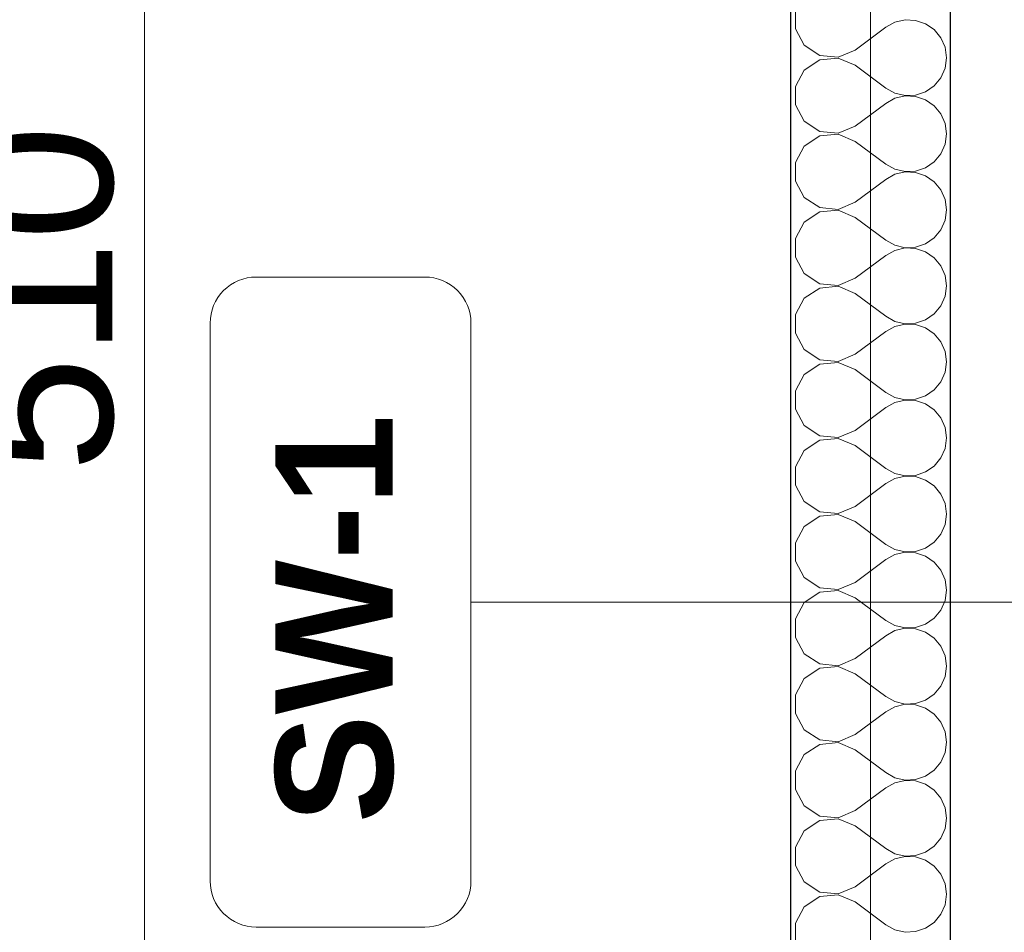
# Model space of a CAD drawing. Header units: millimetres. Extents: x -12989 to 357906, y -50379 to 30884.
# Tile 61 of 256: x 4842 to 5766, y 3464 to 4321. Entities that reach past the tile are written whole.
import ezdxf

# ---------------------------------------------------------------- set-up
doc = ezdxf.new("R2010")
doc.units = ezdxf.units.MM
doc.header["$MEASUREMENT"] = 0
doc.linetypes.add('Wipeout_Contour', pattern=[1000, 0, -1000])
for name, color, linetype, lineweight in [('04-ŚCIANY DZIAŁOWE_Nr_pióra__20', 1, 'Continuous', 13), ('A_OZN_ODNOSNIKI_Nr_pióra__6', 7, 'Continuous', 13), ('A_OZN_ODNOSNIKI_Nr_pióra__85', 7, 'Continuous', 13), ('Nowe_04-ŚCIANY DZIAŁOWE_Nr_pióra__27', 7, 'Continuous', 25), ('Nowe_A_WYM_ZEWNETRZNE_Nr_pióra__1', 7, 'Continuous', 13), ('Nowe_A_WYM_ZEWNETRZNE_Nr_pióra__45', 7, 'Continuous', 15), ('Nowe_A_WYM_ZEWNETRZNE_Nr_pióra__85', 7, 'Continuous', 13)]:
    doc.layers.add(name, color=color, linetype=linetype, lineweight=lineweight)
for name, color, linetype in [('A_OZN_ODNOSNIKI', 7, 'Continuous'), ('Nowe_04-ŚCIANY DZIAŁOWE', 7, 'Continuous'), ('Nowe_A_OZN_STREFY', 7, 'Continuous'), ('Nowe_A_WYM_ZEWNETRZNE', 7, 'Continuous')]:
    doc.layers.add(name, color=color, linetype=linetype)
doc.layers.add('Nowe_04-ŚCIANY DZIAŁOWE_Nr_pióra__174', color=7, linetype='Continuous', lineweight=5, true_color=0x6a6a6a)
doc.styles.add('STYL_AUTOMATYCZNY_3', font='arial.ttf')
doc.styles.add('STYL_AUTOMATYCZNY_4', font='arial.ttf')
doc.linetypes.add('Izolacja przeciwwodna I 01 I WSC', pattern='A,0,[1,PAB.6.3 RZUT PARTERU1.Shx,S=0.396825,R=0,X=0,Y=0],-100,0', length=100)
doc.dimstyles.new('STYL_AUTOMATYCZNY__1', dxfattribs={"dimtxt": 139.999998, "dimasz": 71.25, "dimexe": 0.18, "dimexo": 0.0625, "dimgap": 0, "dimtad": 1, "dimtih": 1, "dimtoh": 1, "dimdec": 0, "dimlfac": 0.1, "dimzin": 0, "dimdsep": 46, "dimtxsty": 'STYL_AUTOMATYCZNY_3', "dimblk": 'ARROWHEAD_6', "dimblk1": 'ARROWHEAD_6', "dimblk2": 'ARROWHEAD_6', "dimcen": 0.09, "dimse1": 1, "dimse2": 1, "dimclrd": 7, "dimclre": 7, "dimclrt": 7, "dimadec": 0, "dimazin": 0, "dimtfac": 1, "dimtdec": 4, "dimtmove": 0, "dimatfit": 3, "dimfxl": 0, "dimtolj": 1, "dimtzin": 0, "dimarcsym": 0})
doc.dimstyles.new('STYL_AUTOMATYCZNY__2', dxfattribs={"dimtxt": 139.999998, "dimasz": 71.25, "dimexe": 0.18, "dimexo": 0.0625, "dimgap": 0, "dimtad": 1, "dimdec": 0, "dimlfac": 0.1, "dimzin": 0, "dimdsep": 46, "dimtxsty": 'STYL_AUTOMATYCZNY_3', "dimblk": 'ARROWHEAD_6', "dimblk1": 'ARROWHEAD_6', "dimblk2": 'ARROWHEAD_6', "dimcen": 0.09, "dimse1": 1, "dimse2": 1, "dimclrd": 7, "dimclre": 7, "dimclrt": 7, "dimadec": 0, "dimazin": 0, "dimtfac": 1, "dimtdec": 4, "dimtmove": 0, "dimatfit": 3, "dimfxl": 0, "dimtolj": 1, "dimtzin": 0, "dimarcsym": 0})
doc.dimstyles.new('STYL_AUTOMATYCZNY__4', dxfattribs={"dimtxt": 139.999998, "dimasz": 71.25, "dimexe": 0.18, "dimexo": 0.0625, "dimgap": 0, "dimtad": 1, "dimdec": 0, "dimlfac": 0.1, "dimzin": 0, "dimdsep": 46, "dimtxsty": 'STYL_AUTOMATYCZNY_3', "dimblk": 'ARROWHEAD_6', "dimblk1": 'ARROWHEAD_6', "dimblk2": 'ARROWHEAD_6', "dimcen": 0.09, "dimse1": 1, "dimse2": 1, "dimclrd": 7, "dimclre": 7, "dimclrt": 7, "dimadec": 0, "dimazin": 0, "dimtfac": 1, "dimtdec": 4, "dimtmove": 2, "dimatfit": 3, "dimfxl": 0, "dimtolj": 1, "dimtzin": 0, "dimarcsym": 0})

# ---------------------------------------------------------------- blocks, each defined once
blk = doc.blocks.new('*X58')
at = {"layer": 'Nowe_04-ŚCIANY DZIAŁOWE_Nr_pióra__174', "color": 251, "linetype": 'Continuous', "lineweight": 5, "true_color": 0x6a6a6a}
for p, q in [((5570.39, 4330.13), (5570.39, 4312.73)), ((5663.65, 4319.05), (5655.02, 4314.29)), ((5673.25, 4321.28), (5663.65, 4319.05)), ((5683.09, 4320.81), (5673.25, 4321.28)), ((5692.43, 4317.66), (5683.09, 4320.81)), ((5700.55, 4312.08), (5692.43, 4317.66)), ((5570.39, 4312.73), (5578.61, 4297.4)), ((5626.45, 4292.86), (5655.02, 4314.29)), ((5706.83, 4304.49), (5700.55, 4312.08)), ((5710.81, 4295.47), (5706.83, 4304.49)), ((5578.61, 4297.4), (5593.09, 4287.77)), ((5610.41, 4286.12), (5626.45, 4292.86)), ((5712.17, 4285.71), (5710.81, 4295.47)), ((5593.09, 4283.66), (5578.61, 4274.03)), ((5593.09, 4287.77), (5610.41, 4286.12)), ((5610.41, 4285.31), (5593.09, 4283.66)), ((5626.45, 4278.57), (5610.41, 4285.31)), ((5710.81, 4275.95), (5712.17, 4285.71)), ((5578.61, 4274.03), (5570.39, 4258.7)), ((5626.45, 4278.57), (5655.02, 4257.14)), ((5706.83, 4266.94), (5710.81, 4275.95)), ((5700.55, 4259.35), (5706.83, 4266.94)), ((5570.39, 4258.7), (5570.39, 4241.3)), ((5655.02, 4257.14), (5663.65, 4252.37)), ((5663.65, 4252.37), (5673.25, 4250.14)), ((5683.09, 4250.62), (5692.43, 4253.77)), ((5692.43, 4253.77), (5700.55, 4259.35)), ((5626.45, 4221.43), (5655.02, 4242.86)), ((5663.65, 4247.63), (5655.02, 4242.86)), ((5673.25, 4249.86), (5663.65, 4247.63)), ((5673.25, 4250.14), (5683.09, 4250.62)), ((5683.09, 4249.38), (5673.25, 4249.86)), ((5692.43, 4246.23), (5683.09, 4249.38)), ((5700.55, 4240.65), (5692.43, 4246.23)), ((5570.39, 4241.3), (5578.61, 4225.97)), ((5706.83, 4233.06), (5700.55, 4240.65)), ((5578.61, 4225.97), (5593.09, 4216.34)), ((5710.81, 4224.05), (5706.83, 4233.06)), ((5712.17, 4214.29), (5710.81, 4224.05)), ((5593.09, 4216.34), (5610.41, 4214.69)), ((5610.41, 4214.69), (5626.45, 4221.43)), ((5593.09, 4212.23), (5578.61, 4202.6)), ((5610.41, 4213.88), (5593.09, 4212.23)), ((5626.45, 4207.14), (5610.41, 4213.88)), ((5626.45, 4207.14), (5655.02, 4185.71)), ((5710.81, 4204.53), (5712.17, 4214.29)), ((5578.61, 4202.6), (5570.39, 4187.27)), ((5706.83, 4195.51), (5710.81, 4204.53)), ((5570.39, 4187.27), (5570.39, 4169.87)), ((5692.43, 4182.34), (5700.55, 4187.92)), ((5700.55, 4187.92), (5706.83, 4195.51)), ((5655.02, 4185.71), (5663.65, 4180.95)), ((5663.65, 4180.95), (5673.25, 4178.72)), ((5673.25, 4178.43), (5663.65, 4176.2)), ((5673.25, 4178.72), (5683.09, 4179.19)), ((5683.09, 4177.95), (5673.25, 4178.43)), ((5683.09, 4179.19), (5692.43, 4182.34)), ((5692.43, 4174.8), (5683.09, 4177.95)), ((5570.39, 4169.87), (5578.61, 4154.54)), ((5626.45, 4150), (5655.02, 4171.43)), ((5663.65, 4176.2), (5655.02, 4171.43)), ((5700.55, 4169.22), (5692.43, 4174.8)), ((5706.83, 4161.63), (5700.55, 4169.22)), ((5710.81, 4152.62), (5706.83, 4161.63)), ((5578.61, 4154.54), (5593.09, 4144.91)), ((5610.41, 4143.27), (5626.45, 4150)), ((5712.17, 4142.86), (5710.81, 4152.62)), ((5593.09, 4140.81), (5578.61, 4131.17)), ((5593.09, 4144.91), (5610.41, 4143.27)), ((5610.41, 4142.45), (5593.09, 4140.81)), ((5626.45, 4135.71), (5610.41, 4142.45)), ((5710.81, 4133.1), (5712.17, 4142.86)), ((5626.45, 4135.71), (5655.02, 4114.29)), ((5706.83, 4124.08), (5710.81, 4133.1)), ((5578.61, 4131.17), (5570.39, 4115.84)), ((5700.55, 4116.49), (5706.83, 4124.08)), ((5570.39, 4115.84), (5570.39, 4098.44)), ((5655.02, 4114.29), (5663.65, 4109.52)), ((5692.43, 4110.91), (5700.55, 4116.49)), ((5663.65, 4104.77), (5655.02, 4100)), ((5663.65, 4109.52), (5673.25, 4107.29)), ((5673.25, 4107), (5663.65, 4104.77)), ((5673.25, 4107.29), (5683.09, 4107.76)), ((5683.09, 4106.52), (5673.25, 4107)), ((5683.09, 4107.76), (5692.43, 4110.91)), ((5692.43, 4103.37), (5683.09, 4106.52)), ((5570.39, 4098.44), (5578.61, 4083.11)), ((5626.45, 4078.57), (5655.02, 4100)), ((5700.55, 4097.79), (5692.43, 4103.37)), ((5706.83, 4090.2), (5700.55, 4097.79)), ((5710.81, 4081.19), (5706.83, 4090.2)), ((5578.61, 4083.11), (5593.09, 4073.48)), ((5610.41, 4071.84), (5626.45, 4078.57)), ((5712.17, 4071.43), (5710.81, 4081.19)), ((5593.09, 4069.38), (5578.61, 4059.75)), ((5593.09, 4073.48), (5610.41, 4071.84)), ((5610.41, 4071.02), (5593.09, 4069.38)), ((5626.45, 4064.29), (5610.41, 4071.02)), ((5710.81, 4061.67), (5712.17, 4071.43)), ((5578.61, 4059.75), (5570.39, 4044.41)), ((5626.45, 4064.29), (5655.02, 4042.86)), ((5706.83, 4052.65), (5710.81, 4061.67)), ((5700.55, 4045.07), (5706.83, 4052.65)), ((5570.39, 4044.41), (5570.39, 4027.02)), ((5655.02, 4042.86), (5663.65, 4038.09)), ((5683.09, 4036.34), (5692.43, 4039.48)), ((5692.43, 4039.48), (5700.55, 4045.07)), ((5663.65, 4033.34), (5655.02, 4028.57)), ((5663.65, 4038.09), (5673.25, 4035.86)), ((5673.25, 4035.57), (5663.65, 4033.34)), ((5673.25, 4035.86), (5683.09, 4036.34)), ((5683.09, 4035.09), (5673.25, 4035.57)), ((5692.43, 4031.94), (5683.09, 4035.09)), ((5700.55, 4026.36), (5692.43, 4031.94)), ((5570.39, 4027.02), (5578.61, 4011.68)), ((5626.45, 4007.14), (5655.02, 4028.57)), ((5706.83, 4018.78), (5700.55, 4026.36)), ((5578.61, 4011.68), (5593.09, 4002.05)), ((5710.81, 4009.76), (5706.83, 4018.78)), ((5593.09, 4002.05), (5610.41, 4000.41)), ((5610.41, 4000.41), (5626.45, 4007.14)), ((5712.17, 4000), (5710.81, 4009.76)), ((5593.09, 3997.95), (5578.61, 3988.32)), ((5610.41, 3999.59), (5593.09, 3997.95)), ((5626.45, 3992.86), (5610.41, 3999.59)), ((5626.45, 3992.86), (5655.02, 3971.43)), ((5710.81, 3990.24), (5712.17, 4000)), ((5578.61, 3988.32), (5570.39, 3972.98)), ((5706.83, 3981.22), (5710.81, 3990.24)), ((5700.55, 3973.64), (5706.83, 3981.22)), ((5570.39, 3972.98), (5570.39, 3955.59)), ((5655.02, 3971.43), (5663.65, 3966.66)), ((5663.65, 3966.66), (5673.25, 3964.43)), ((5683.09, 3964.91), (5692.43, 3968.06)), ((5692.43, 3968.06), (5700.55, 3973.64)), ((5626.45, 3935.71), (5655.02, 3957.14)), ((5663.65, 3961.91), (5655.02, 3957.14)), ((5673.25, 3964.14), (5663.65, 3961.91)), ((5673.25, 3964.43), (5683.09, 3964.91)), ((5683.09, 3963.66), (5673.25, 3964.14)), ((5692.43, 3960.52), (5683.09, 3963.66)), ((5700.55, 3954.93), (5692.43, 3960.52)), ((5570.39, 3955.59), (5578.61, 3940.25)), ((5706.83, 3947.35), (5700.55, 3954.93)), ((5710.81, 3938.33), (5706.83, 3947.35)), ((5578.61, 3940.25), (5593.09, 3930.62)), ((5712.17, 3928.57), (5710.81, 3938.33)), ((5593.09, 3930.62), (5610.41, 3928.98)), ((5610.41, 3928.16), (5593.09, 3926.52)), ((5610.41, 3928.98), (5626.45, 3935.71)), ((5626.45, 3921.43), (5610.41, 3928.16)), ((5710.81, 3918.81), (5712.17, 3928.57)), ((5593.09, 3926.52), (5578.61, 3916.89)), ((5626.45, 3921.43), (5655.02, 3900)), ((5578.61, 3916.89), (5570.39, 3901.56)), ((5700.55, 3902.21), (5706.83, 3909.8)), ((5706.83, 3909.8), (5710.81, 3918.81)), ((5570.39, 3901.56), (5570.39, 3884.16)), ((5692.43, 3896.63), (5700.55, 3902.21)), ((5655.02, 3900), (5663.65, 3895.23)), ((5663.65, 3895.23), (5673.25, 3893)), ((5673.25, 3892.71), (5663.65, 3890.48)), ((5673.25, 3893), (5683.09, 3893.48)), ((5683.09, 3892.24), (5673.25, 3892.71)), ((5683.09, 3893.48), (5692.43, 3896.63)), ((5692.43, 3889.09), (5683.09, 3892.24)), ((5570.39, 3884.16), (5578.61, 3868.83)), ((5626.45, 3864.29), (5655.02, 3885.71)), ((5663.65, 3890.48), (5655.02, 3885.71)), ((5700.55, 3883.51), (5692.43, 3889.09)), ((5706.83, 3875.92), (5700.55, 3883.51)), ((5710.81, 3866.9), (5706.83, 3875.92)), ((5578.61, 3868.83), (5593.09, 3859.19)), ((5610.41, 3857.55), (5626.45, 3864.29)), ((5712.17, 3857.14), (5710.81, 3866.9)), ((5593.09, 3855.09), (5578.61, 3845.46)), ((5593.09, 3859.19), (5610.41, 3857.55)), ((5610.41, 3856.73), (5593.09, 3855.09)), ((5626.45, 3850), (5610.41, 3856.73)), ((5710.81, 3847.38), (5712.17, 3857.14)), ((5578.61, 3845.46), (5570.39, 3830.13)), ((5626.45, 3850), (5655.02, 3828.57)), ((5706.83, 3838.37), (5710.81, 3847.38)), ((5700.55, 3830.78), (5706.83, 3838.37)), ((5570.39, 3830.13), (5570.39, 3812.73)), ((5655.02, 3828.57), (5663.65, 3823.8)), ((5692.43, 3825.2), (5700.55, 3830.78)), ((5663.65, 3819.05), (5655.02, 3814.29)), ((5663.65, 3823.8), (5673.25, 3821.57)), ((5673.25, 3821.28), (5663.65, 3819.05)), ((5673.25, 3821.57), (5683.09, 3822.05)), ((5683.09, 3820.81), (5673.25, 3821.28)), ((5683.09, 3822.05), (5692.43, 3825.2)), ((5692.43, 3817.66), (5683.09, 3820.81)), ((5700.55, 3812.08), (5692.43, 3817.66)), ((5570.39, 3812.73), (5578.61, 3797.4)), ((5626.45, 3792.86), (5655.02, 3814.29)), ((5706.83, 3804.49), (5700.55, 3812.08)), ((5710.81, 3795.47), (5706.83, 3804.49)), ((5578.61, 3797.4), (5593.09, 3787.77)), ((5610.41, 3786.12), (5626.45, 3792.86)), ((5712.17, 3785.71), (5710.81, 3795.47)), ((5593.09, 3783.66), (5578.61, 3774.03)), ((5593.09, 3787.77), (5610.41, 3786.12)), ((5610.41, 3785.31), (5593.09, 3783.66)), ((5626.45, 3778.57), (5610.41, 3785.31)), ((5710.81, 3775.95), (5712.17, 3785.71)), ((5578.61, 3774.03), (5570.39, 3758.7)), ((5626.45, 3778.57), (5655.02, 3757.14)), ((5706.83, 3766.94), (5710.81, 3775.95)), ((5700.55, 3759.35), (5706.83, 3766.94)), ((5570.39, 3758.7), (5570.39, 3741.3)), ((5655.02, 3757.14), (5663.65, 3752.37)), ((5683.09, 3750.62), (5692.43, 3753.77)), ((5692.43, 3753.77), (5700.55, 3759.35)), ((5663.65, 3747.63), (5655.02, 3742.86)), ((5663.65, 3752.37), (5673.25, 3750.14)), ((5673.25, 3749.86), (5663.65, 3747.63)), ((5673.25, 3750.14), (5683.09, 3750.62)), ((5683.09, 3749.38), (5673.25, 3749.86)), ((5692.43, 3746.23), (5683.09, 3749.38)), ((5700.55, 3740.65), (5692.43, 3746.23)), ((5570.39, 3741.3), (5578.61, 3725.97)), ((5626.45, 3721.43), (5655.02, 3742.86)), ((5706.83, 3733.06), (5700.55, 3740.65)), ((5578.61, 3725.97), (5593.09, 3716.34)), ((5710.81, 3724.05), (5706.83, 3733.06)), ((5593.09, 3716.34), (5610.41, 3714.69)), ((5610.41, 3714.69), (5626.45, 3721.43)), ((5712.17, 3714.29), (5710.81, 3724.05)), ((5593.09, 3712.23), (5578.61, 3702.6)), ((5610.41, 3713.88), (5593.09, 3712.23)), ((5626.45, 3707.14), (5610.41, 3713.88)), ((5626.45, 3707.14), (5655.02, 3685.71)), ((5710.81, 3704.53), (5712.17, 3714.29)), ((5578.61, 3702.6), (5570.39, 3687.27)), ((5706.83, 3695.51), (5710.81, 3704.53)), ((5692.43, 3682.34), (5700.55, 3687.92)), ((5700.55, 3687.92), (5706.83, 3695.51)), ((5570.39, 3687.27), (5570.39, 3669.87)), ((5655.02, 3685.71), (5663.65, 3680.95)), ((5663.65, 3680.95), (5673.25, 3678.72)), ((5673.25, 3678.72), (5683.09, 3679.19)), ((5683.09, 3679.19), (5692.43, 3682.34)), ((5570.39, 3669.87), (5578.61, 3654.54)), ((5626.45, 3650), (5655.02, 3671.43)), ((5663.65, 3676.2), (5655.02, 3671.43)), ((5673.25, 3678.43), (5663.65, 3676.2)), ((5683.09, 3677.95), (5673.25, 3678.43)), ((5692.43, 3674.8), (5683.09, 3677.95)), ((5700.55, 3669.22), (5692.43, 3674.8)), ((5706.83, 3661.63), (5700.55, 3669.22)), ((5710.81, 3652.62), (5706.83, 3661.63)), ((5578.61, 3654.54), (5593.09, 3644.91)), ((5712.17, 3642.86), (5710.81, 3652.62)), ((5593.09, 3644.91), (5610.41, 3643.27)), ((5610.41, 3642.45), (5593.09, 3640.81)), ((5610.41, 3643.27), (5626.45, 3650)), ((5626.45, 3635.71), (5610.41, 3642.45)), ((5710.81, 3633.1), (5712.17, 3642.86)), ((5593.09, 3640.81), (5578.61, 3631.17)), ((5626.45, 3635.71), (5655.02, 3614.29)), ((5706.83, 3624.08), (5710.81, 3633.1)), ((5578.61, 3631.17), (5570.39, 3615.84)), ((5700.55, 3616.49), (5706.83, 3624.08)), ((5570.39, 3615.84), (5570.39, 3598.44)), ((5655.02, 3614.29), (5663.65, 3609.52)), ((5692.43, 3610.91), (5700.55, 3616.49)), ((5663.65, 3604.77), (5655.02, 3600)), ((5663.65, 3609.52), (5673.25, 3607.29)), ((5673.25, 3607), (5663.65, 3604.77)), ((5673.25, 3607.29), (5683.09, 3607.76)), ((5683.09, 3606.52), (5673.25, 3607)), ((5683.09, 3607.76), (5692.43, 3610.91)), ((5692.43, 3603.37), (5683.09, 3606.52)), ((5570.39, 3598.44), (5578.61, 3583.11)), ((5626.45, 3578.57), (5655.02, 3600)), ((5700.55, 3597.79), (5692.43, 3603.37)), ((5706.83, 3590.2), (5700.55, 3597.79)), ((5710.81, 3581.19), (5706.83, 3590.2)), ((5578.61, 3583.11), (5593.09, 3573.48)), ((5610.41, 3571.84), (5626.45, 3578.57)), ((5712.17, 3571.43), (5710.81, 3581.19)), ((5593.09, 3569.38), (5578.61, 3559.75)), ((5593.09, 3573.48), (5610.41, 3571.84)), ((5610.41, 3571.02), (5593.09, 3569.38)), ((5626.45, 3564.29), (5610.41, 3571.02)), ((5710.81, 3561.67), (5712.17, 3571.43)), ((5578.61, 3559.75), (5570.39, 3544.41)), ((5626.45, 3564.29), (5655.02, 3542.86)), ((5706.83, 3552.65), (5710.81, 3561.67)), ((5700.55, 3545.07), (5706.83, 3552.65)), ((5570.39, 3544.41), (5570.39, 3527.02)), ((5655.02, 3542.86), (5663.65, 3538.09)), ((5692.43, 3539.48), (5700.55, 3545.07)), ((5663.65, 3533.34), (5655.02, 3528.57)), ((5663.65, 3538.09), (5673.25, 3535.86)), ((5673.25, 3535.57), (5663.65, 3533.34)), ((5673.25, 3535.86), (5683.09, 3536.34)), ((5683.09, 3535.09), (5673.25, 3535.57)), ((5683.09, 3536.34), (5692.43, 3539.48)), ((5692.43, 3531.94), (5683.09, 3535.09)), ((5700.55, 3526.36), (5692.43, 3531.94)), ((5570.39, 3527.02), (5578.61, 3511.68)), ((5626.45, 3507.14), (5655.02, 3528.57)), ((5706.83, 3518.78), (5700.55, 3526.36)), ((5710.81, 3509.76), (5706.83, 3518.78)), ((5578.61, 3511.68), (5593.09, 3502.05)), ((5610.41, 3500.41), (5626.45, 3507.14)), ((5712.17, 3500), (5710.81, 3509.76)), ((5593.09, 3497.95), (5578.61, 3488.32)), ((5593.09, 3502.05), (5610.41, 3500.41)), ((5610.41, 3499.59), (5593.09, 3497.95)), ((5626.45, 3492.86), (5610.41, 3499.59)), ((5710.81, 3490.24), (5712.17, 3500)), ((5578.61, 3488.32), (5570.39, 3472.98)), ((5626.45, 3492.86), (5655.02, 3471.43)), ((5706.83, 3481.22), (5710.81, 3490.24)), ((5700.55, 3473.64), (5706.83, 3481.22)), ((5570.39, 3472.98), (5570.39, 3455.59)), ((5655.02, 3471.43), (5663.65, 3466.66)), ((5663.65, 3466.66), (5673.25, 3464.43)), ((5683.09, 3464.91), (5692.43, 3468.06)), ((5692.43, 3468.06), (5700.55, 3473.64)), ((5673.25, 3464.43), (5683.09, 3464.91))]:
    blk.add_line(p, q, dxfattribs=at)
blk = doc.blocks.new('Ściana_5_1', base_point=(5640.74, 14850))
at = {"color": 254, "linetype": 'Wipeout_Contour', "lineweight": 0, "ltscale": 25881.224624}
blk.add_wipeout([(5565.74, 150), (5715.74, 150), (5715.74, 4630.39), (5565.74, 4630.39)], dxfattribs=at).dxf.layer = 'Nowe_04-ŚCIANY DZIAŁOWE'
at = {"layer": 'Nowe_04-ŚCIANY DZIAŁOWE_Nr_pióra__27', "color": 7, "linetype": 'Continuous', "lineweight": 25, "flags": 128}
for points in [[(5565.74, 4630.39), (5565.74, 2000)], [(5715.74, 150), (5715.74, 4630.39)]]:
    blk.add_lwpolyline(points, dxfattribs=at)
at = {"layer": 'Nowe_04-ŚCIANY DZIAŁOWE', "color": 7, "lineweight": 25}
blk.add_blockref('*X58', (0, 0), dxfattribs=at)
blk = doc.blocks.new('*D267')
at = {"layer": 'Nowe_A_WYM_ZEWNETRZNE_Nr_pióra__45', "color": 7, "linetype": 'Continuous', "lineweight": 15}
for p, q in [((-1341.01, 187.5), (-1266.01, 112.5)), ((-1341.01, 37.5), (-1266.01, -37.5))]:
    blk.add_line(p, q, dxfattribs=at)
at = {"layer": 'Nowe_A_WYM_ZEWNETRZNE_Nr_pióra__85', "color": 7, "linetype": 'Continuous', "lineweight": 13}
for p, q in [((-1303.51, 150), (-1303.51, 6849.85)), ((-1233.2, 150), (-1373.83, 150)), ((-1303.51, 0), (-1303.51, 150)), ((-1233.2, 0), (-1373.83, 0)), ((-1303.51, -56.25), (-1303.51, 0))]:
    blk.add_line(p, q, dxfattribs=at)
at = {"layer": 'Nowe_A_WYM_ZEWNETRZNE_Nr_pióra__1', "color": 7, "lineweight": 13, "insert": (-1331.51, -251.06), "char_height": 140, "attachment_point": 7, "rotation": 90, "style": 'STYL_AUTOMATYCZNY_3'}
blk.add_mtext('\\A1;{\\pql;\\fArial|b0|i0|c238|p0;\\W1.000000;15}', dxfattribs=at)
blk = doc.blocks.new('ARROWHEAD_6')
at = {"color": 0, "linetype": 'Continuous', "lineweight": 0}
for p, q in [((-0.5, -0.5), (0.5, 0.5)), ((0, 0), (-1, 0))]:
    blk.add_line(p, q, dxfattribs=at)
blk = doc.blocks.new('*D268')
at = {"layer": 'Nowe_A_WYM_ZEWNETRZNE_Nr_pióra__45', "color": 7, "linetype": 'Continuous', "lineweight": 15}
blk.add_line((-1341.01, 187.5), (-1266.01, 112.5), dxfattribs=at)
at = {"layer": 'Nowe_A_WYM_ZEWNETRZNE_Nr_pióra__85', "color": 7, "linetype": 'Continuous', "lineweight": 13}
blk.add_line((-1303.51, 150), (-1303.51, 6849.85), dxfattribs=at)
blk = doc.blocks.new('*D269')
at = {"layer": 'Nowe_A_WYM_ZEWNETRZNE_Nr_pióra__45', "color": 7, "linetype": 'Continuous', "lineweight": 15}
for p, q in [((-1341.01, 6887.35), (-1266.01, 6812.35)), ((-1341.01, 187.5), (-1266.01, 112.5))]:
    blk.add_line(p, q, dxfattribs=at)
at = {"layer": 'Nowe_A_WYM_ZEWNETRZNE_Nr_pióra__85', "color": 7, "linetype": 'Continuous', "lineweight": 13}
for p, q in [((-1233.2, 6849.85), (-1373.83, 6849.85)), ((-1303.51, 150), (-1303.51, 6849.85))]:
    blk.add_line(p, q, dxfattribs=at)
at = {"layer": 'Nowe_A_WYM_ZEWNETRZNE_Nr_pióra__1', "color": 7, "lineweight": 13, "char_height": 140, "attachment_point": 7, "rotation": 90, "style": 'STYL_AUTOMATYCZNY_3'}
for s, insert in [('\\A1;{\\pql;\\fArial|b0|i0|c238|p0;\\W1.000000;15}', (-1331.51, 6598.78)), ('\\A1;{\\pql;\\fArial|b0|i0|c238|p0;\\W1.000000;670}', (-1331.51, 3232.97))]:
    blk.add_mtext(s, dxfattribs=dict(at, insert=insert))
blk = doc.blocks.new('*D277')
at = {"layer": 'Nowe_A_WYM_ZEWNETRZNE_Nr_pióra__45', "color": 7, "linetype": 'Continuous', "lineweight": 15}
for p, q in [((3853.24, 5699.85), (3778.24, 5624.85)), ((5603.24, 5699.85), (5528.24, 5624.85))]:
    blk.add_line(p, q, dxfattribs=at)
at = {"layer": 'Nowe_A_WYM_ZEWNETRZNE_Nr_pióra__85', "color": 7, "linetype": 'Continuous', "lineweight": 13}
for p, q in [((3815.74, 5592.04), (3815.74, 5732.66)), ((5565.74, 5592.04), (5565.74, 5732.66)), ((3665.74, 5662.35), (3815.74, 5662.35)), ((3815.74, 5662.35), (5565.74, 5662.35))]:
    blk.add_line(p, q, dxfattribs=at)
at = {"layer": 'Nowe_A_WYM_ZEWNETRZNE_Nr_pióra__1', "color": 7, "lineweight": 13, "char_height": 140, "attachment_point": 7, "style": 'STYL_AUTOMATYCZNY_3'}
for s, insert in [('\\A1;{\\pql;\\fArial|b0|i0|c238|p0;\\W1.000000;175}', (4423.79, 5690.35)), ('\\A1;{\\pql;\\fArial|b0|i0|c238|p0;\\W1.000000;15}', (5314.68, 5690.35))]:
    blk.add_mtext(s, dxfattribs=dict(at, insert=insert))
blk = doc.blocks.new('*D323')
at = {"layer": 'Nowe_A_WYM_ZEWNETRZNE_Nr_pióra__45', "color": 7, "linetype": 'Continuous', "lineweight": 15}
for p, q in [((3853.24, -1542.08), (3778.24, -1617.08)), ((5603.24, -1542.08), (5528.24, -1617.08))]:
    blk.add_line(p, q, dxfattribs=at)
at = {"layer": 'Nowe_A_WYM_ZEWNETRZNE_Nr_pióra__85', "color": 7, "linetype": 'Continuous', "lineweight": 13}
for p, q in [((3815.74, -1649.9), (3815.74, -1509.27)), ((5565.74, -1649.9), (5565.74, -1509.27)), ((3665.74, -1579.58), (3815.74, -1579.58)), ((3815.74, -1579.58), (5565.74, -1579.58))]:
    blk.add_line(p, q, dxfattribs=at)
at = {"layer": 'Nowe_A_WYM_ZEWNETRZNE_Nr_pióra__1', "color": 7, "lineweight": 13, "char_height": 140, "attachment_point": 7, "style": 'STYL_AUTOMATYCZNY_3'}
for s, insert in [('\\A1;{\\pql;\\fArial|b0|i0|c238|p0;\\W1.000000;175}', (4423.79, -1551.58)), ('\\A1;{\\pql;\\fArial|b0|i0|c238|p0;\\W1.000000;15}', (5314.68, -1551.58))]:
    blk.add_mtext(s, dxfattribs=dict(at, insert=insert))
blk = doc.blocks.new('*D324')
at = {"layer": 'Nowe_A_WYM_ZEWNETRZNE_Nr_pióra__45', "color": 7, "linetype": 'Continuous', "lineweight": 15}
for p, q in [((5603.24, -1542.08), (5528.24, -1617.08)), ((5753.24, -1542.08), (5678.24, -1617.08))]:
    blk.add_line(p, q, dxfattribs=at)
at = {"layer": 'Nowe_A_WYM_ZEWNETRZNE_Nr_pióra__85', "color": 7, "linetype": 'Continuous', "lineweight": 13}
for p, q in [((5565.74, -1649.9), (5565.74, -1509.27)), ((5715.74, -1649.9), (5715.74, -1509.27)), ((5565.74, -1579.58), (5715.74, -1579.58))]:
    blk.add_line(p, q, dxfattribs=at)
blk = doc.blocks.new('*D325')
at = {"layer": 'Nowe_A_WYM_ZEWNETRZNE_Nr_pióra__45', "color": 7, "linetype": 'Continuous', "lineweight": 15}
for p, q in [((5753.24, -1542.08), (5678.24, -1617.08)), ((36387.5, -1542.08), (36312.5, -1617.08))]:
    blk.add_line(p, q, dxfattribs=at)
at = {"layer": 'Nowe_A_WYM_ZEWNETRZNE_Nr_pióra__85', "color": 7, "linetype": 'Continuous', "lineweight": 13}
for p, q in [((5715.74, -1649.9), (5715.74, -1509.27)), ((36350, -1649.9), (36350, -1509.27)), ((5715.74, -1579.58), (36350, -1579.58))]:
    blk.add_line(p, q, dxfattribs=at)
at = {"layer": 'Nowe_A_WYM_ZEWNETRZNE_Nr_pióra__1', "color": 7, "lineweight": 13, "char_height": 140, "attachment_point": 7, "style": 'STYL_AUTOMATYCZNY_3'}
for s, insert in [('\\A1;{\\pql;\\fArial|b0|i0|c238|p0;\\W1.000000;3\xa0063}', (20685.85, -1551.58)), ('\\A1;{\\pql;\\fArial|b0|i0|c238|p0;\\W1.000000;15}', (36098.94, -1551.58))]:
    blk.add_mtext(s, dxfattribs=dict(at, insert=insert))
blk = doc.blocks.new('*D327')
at = {"layer": 'Nowe_A_WYM_ZEWNETRZNE_Nr_pióra__45', "color": 7, "linetype": 'Continuous', "lineweight": 15}
for p, q in [((36387.5, -1542.08), (36312.5, -1617.08)), ((36462.5, -1617.08), (36537.5, -1542.08))]:
    blk.add_line(p, q, dxfattribs=at)
at = {"layer": 'Nowe_A_WYM_ZEWNETRZNE_Nr_pióra__85', "color": 7, "linetype": 'Continuous', "lineweight": 13}
for p, q in [((36350, -1649.9), (36350, -1509.27)), ((36500, -1649.9), (36500, -1509.27)), ((5715.74, -1579.58), (36350, -1579.58)), ((36350, -1579.58), (36500, -1579.58)), ((36500, -1579.58), (36556.25, -1579.58))]:
    blk.add_line(p, q, dxfattribs=at)
blk = doc.blocks.new('Etykieta_12_1', base_point=(5565.74, 3774.47))
at = {"color": 254, "linetype": 'Wipeout_Contour', "lineweight": 0, "ltscale": 153220.262557}
blk.add_wipeout([(5265.74, 3512.45), (5265.74, 4036.49), (5265.74, 4036.49), (5259.95, 4058.1), (5244.13, 4073.92), (5222.52, 4079.71), (5222.52, 4079.71), (5064.09, 4079.71), (5064.09, 4079.71), (5042.49, 4073.92), (5026.67, 4058.1), (5020.88, 4036.49), (5020.88, 4036.49), (5020.88, 3512.45), (5020.88, 3512.45), (5026.67, 3490.84), (5042.49, 3475.02), (5064.09, 3469.24), (5064.09, 3469.24), (5222.52, 3469.24), (5222.52, 3469.24), (5244.13, 3475.02), (5259.95, 3490.84)], dxfattribs=at).dxf.layer = 'A_OZN_ODNOSNIKI'
at = {"layer": 'A_OZN_ODNOSNIKI_Nr_pióra__85', "color": 7, "linetype": 'Continuous', "lineweight": 13}
for p, q in [((5266.24, 3774.47), (5265.74, 3774.47)), ((5865.24, 3774.47), (5266.24, 3774.47))]:
    blk.add_line(p, q, dxfattribs=at)
at = {"layer": 'A_OZN_ODNOSNIKI_Nr_pióra__85', "color": 7, "linetype": 'Continuous', "lineweight": 13, "flags": 128}
blk.add_lwpolyline([(5265.74, 3512.45, -0.414214), (5222.52, 3469.24), (5064.09, 3469.24, -0.414214), (5020.88, 3512.45), (5020.88, 4036.49, -0.414214), (5064.09, 4079.71), (5222.52, 4079.71, -0.414214), (5265.74, 4036.49)], format="xyb", close=True, dxfattribs=at)
at = {"layer": 'A_OZN_ODNOSNIKI_Nr_pióra__6', "color": 7, "lineweight": 13, "insert": (5082.19, 3566.45), "char_height": 110, "attachment_point": 1, "rotation": 90, "style": 'STYL_AUTOMATYCZNY_4'}
blk.add_mtext('\\A1;{\\pql;\\pt0,6000;\\fArial|b1|i0|c238|p0;\\W1.000000;SW-1\\fArial|b1|i0|c238|p0;\\W1.000000;\\A1{\\H.66x;\\S^  ;}\\fArial|b1|i0|c238|p0;\\W1.000000;\\fArial|b1|i0|c238|p0;\\W1.000000;\\A1{\\H.66x;\\S^  ;}\\fArial|b1|i0|c238|p0;\\W1.000000; \\fArial|b1|i0|c238|p0;\\W1.000000;\\fArial|b1|i0|c238|p0;\\W1.000000;\\fArial|b1|i0|c238|p0;\\W1.000000;\\fArial|b1|i0|c238|p0;\\W1.000000;\\fArial|b1|i0|c238|p0;\\W1.000000;\\fArial|b1|i0|c238|p0;\\W1.000000;\\fArial|b1|i0|c238|p0;\\W1.000000;\\fArial|b1|i0|c238|p0;\\W1.000000;\\fArial|b1|i0|c238|p0;\\W1.000000;\\fArial|b1|i0|c238|p0;\\W1.000000;\\fArial|b1|i0|c238|p0;\\W1.000000;\\fArial|b1|i0|c238|p0;\\W1.000000;\\fArial|b1|i0|c238|p0;\\W1.000000;\\fArial|b1|i0|c238|p0;\\W1.000000;\\fArial|b1|i0|c238|p0;\\W1.000000;\\fArial|b1|i0|c238|p0;\\W1.000000;\\fArial|b1|i0|c238|p0;\\W1.000000;\\fArial|b1|i0|c238|p0;\\W1.000000;\\fArial|b1|i0|c238|p0;\\W1.000000;\\fArial|b1|i0|c238|p0;\\W1.000000;\\fArial|b1|i0|c238|p0;\\W1.000000;\\fArial|b1|i0|c238|p0;\\W1.000000;\\fArial|b1|i0|c238|p0;\\W1.000000;\\fArial|b1|i0|c238|p0;\\W1.000000;\\fArial|b1|i0|c238|p0;\\W1.000000;\\fArial|b1|i0|c238|p0;\\W1.000000;\\fArial|b1|i0|c238|p0;\\W1.000000;\\fArial|b1|i0|c238|p0;\\W1.000000;\\fArial|b1|i0|c238|p0;\\W1.000000;\\fArial|b1|i0|c238|p0;\\W1.000000;\\fArial|b1|i0|c238|p0;\\W1.000000;\\fArial|b1|i0|c238|p0;\\W1.000000;\\fArial|b1|i0|c238|p0;\\W1.000000;\\fArial|b1|i0|c238|p0;\\W1.000000;\\fArial|b1|i0|c238|p0;\\W1.000000;\\fArial|b1|i0|c238|p0;\\W1.000000;\\fArial|b1|i0|c238|p0;\\W1.000000;\\fArial|b1|i0|c238|p0;\\W1.000000;\\fArial|b1|i0|c238|p0;\\W1.000000;\\fArial|b1|i0|c238|p0;\\W1.000000;\\fArial|b1|i0|c238|p0;\\W1.000000;\\fArial|b1|i0|c238|p0;\\W1.000000;\\fArial|b1|i0|c238|p0;\\W1.000000;}', dxfattribs=at)
blk = doc.blocks.new('*D409')
at = {"layer": 'Nowe_A_WYM_ZEWNETRZNE_Nr_pióra__45', "color": 7, "linetype": 'Continuous', "lineweight": 15}
for p, q in [((4996.69, 7062.5), (4921.69, 7137.5)), ((4921.69, 2037.5), (4996.69, 1962.5))]:
    blk.add_line(p, q, dxfattribs=at)
at = {"layer": 'Nowe_A_WYM_ZEWNETRZNE_Nr_pióra__85', "color": 7, "linetype": 'Continuous', "lineweight": 13}
for p, q in [((4959.19, 7100), (4959.19, 7156.25)), ((5029.5, 7100), (4888.88, 7100)), ((4959.19, 2000), (4959.19, 7100)), ((5029.5, 2000), (4888.88, 2000))]:
    blk.add_line(p, q, dxfattribs=at)
at = {"layer": 'Nowe_A_WYM_ZEWNETRZNE_Nr_pióra__1', "color": 7, "lineweight": 13, "insert": (4931.19, 3896.33), "char_height": 140, "attachment_point": 7, "rotation": 90, "style": 'STYL_AUTOMATYCZNY_3'}
blk.add_mtext('\\A1;{\\pql;\\fArial|b0|i0|c238|p0;\\W1.000000;510}', dxfattribs=at)

msp = doc.modelspace()

# ---------------------------------------------------------------- linework, layer by layer
at = {"layer": 'Nowe_A_OZN_STREFY', "color": 7, "linetype": 'Continuous', "lineweight": 0, "true_color": 0xffffff, "flags": 128}
msp.add_lwpolyline([(15386.34, 14850), (5715.74, 14850), (5715.74, 150), (7149.84, 150), (7149.84, 330), (7249.84, 330), (7249.84, 150), (10499.84, 150)], dxfattribs=at)
msp.add_lwpolyline([(3815.74, 6849.85), (3815.74, 2000), (5565.74, 2000), (5565.74, 6849.85)], close=True, dxfattribs=at)

# ---------------------------------------------------------------- next in the draw order: block references
at = {"layer": 'Nowe_04-ŚCIANY DZIAŁOWE', "color": 7, "lineweight": 25}
msp.add_blockref('Ściana_5_1', (5640.74, 14850), dxfattribs=at)

# ---------------------------------------------------------------- next in the draw order: linework, layer by layer
at = {"layer": '04-ŚCIANY DZIAŁOWE_Nr_pióra__20', "color": 1, "linetype": 'Izolacja przeciwwodna I 01 I WSC', "lineweight": 13}
msp.add_line((5640.74, 6905.38), (5640.74, 150), dxfattribs=at)

# ---------------------------------------------------------------- next in the draw order: dimensions: what is measured, and where the dimension line sits
at = {"layer": 'Nowe_A_WYM_ZEWNETRZNE', "color": 7, "linetype": 'Continuous', "lineweight": 13}
for base, p1, p2, picture, middle in [((5565.74, 5662.35), (3815.74, 3499.92), (5565.74, 7500), '*D277', (4583.6, 5760.35)), ((5565.74, -1579.58), (3815.74, 3499.92), (5565.74, 7500), '*D323', (4583.6, -1481.58)), ((5715.74, -1579.58), (5565.74, 7500), (5715.74, 7500), '*D324', (5421.22, -1481.58)), ((36350, -1579.58), (5715.74, 7500), (36350, 150), '*D325', (20926.01, -1481.58)), ((36500, -1579.58), (36350, 7500), (36500, 7500), '*D327', (36205.48, -1481.58))]:
    dim = msp.add_linear_dim(base=base, p1=p1, p2=p2, dimstyle='STYL_AUTOMATYCZNY__1', dxfattribs=at)
    dim.commit()
    dim.dimension.update_dxf_attribs({"geometry": picture, "text_midpoint": middle, "dimtype": 160})
for base, p1, p2, picture, middle in [((-1303.51, 6849.85), (18000, 150), (2607.87, 6849.85), '*D269', (-1401.51, 3392.79)), ((-1303.51, 150), (18000, 0), (-350, 150), '*D267', (-1401.51, -144.52)), ((-1303.51453594, 150), (-350, 150), (18000, 150), '*D268', (-1401.51453487, 149.88141735))]:
    dim = msp.add_linear_dim(base=base, p1=p1, p2=p2, angle=90, dimstyle='STYL_AUTOMATYCZNY__2', dxfattribs=at)
    dim.commit()
    dim.dimension.update_dxf_attribs({"geometry": picture, "text_midpoint": middle, "dimtype": 160, "text_rotation": 90})

# ---------------------------------------------------------------- next in the draw order: block references
at = {"layer": 'A_OZN_ODNOSNIKI', "color": 7, "linetype": 'Continuous', "lineweight": 13}
msp.add_blockref('Etykieta_12_1', (5565.74, 3774.47), dxfattribs=at)

# ---------------------------------------------------------------- next in the draw order: dimensions: what is measured, and where the dimension line sits
at = {"layer": 'Nowe_A_WYM_ZEWNETRZNE', "color": 7, "linetype": 'Continuous', "lineweight": 13}
dim = msp.add_linear_dim(base=(4959.19, 7100), p1=(4690.74, 2000), p2=(4584.89, 7100), angle=90, dimstyle='STYL_AUTOMATYCZNY__4', dxfattribs=at)
dim.commit()
dim.dimension.update_dxf_attribs({"geometry": '*D409', "text_midpoint": (4861.19, 4056.14), "dimtype": 160, "text_rotation": 90})

doc.saveas('drawing.dxf')
